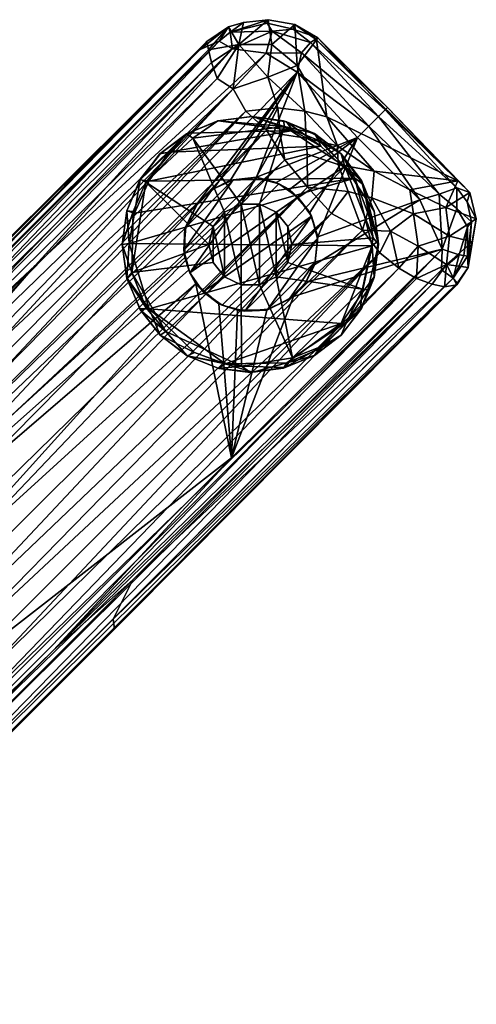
# Model space of a CAD drawing. Header units: millimetres. Extents: x -1471 to -873, y -3694 to -2978.
# Tile 255 of 256: x -918 to -882, y -3161 to -3084. Entities that reach past the tile are written whole.
import ezdxf

# ---------------------------------------------------------------- set-up
doc = ezdxf.new("R2010")
doc.units = ezdxf.units.MM
doc.layers.add('Fbx_Root', color=7, linetype='Continuous', true_color=0x000000)

msp = doc.modelspace()

# ---------------------------------------------------------------- meshes
at = {"layer": 'Fbx_Root'}
mesh = msp.add_polyface(dxfattribs=at)
corners = [(-901.566, -3086.239, 206.092), (-898.916, -3086.573, 205.708), (-917.012, -3103.238, 208.407), (-899.685, -3096.296, 206.533), (-901.714, -3096.537, 206.708), (-896.483, -3088.07, 205.637), (-903.054, -3097.212, 206.864), (-904.208, -3098.224, 207.032), (-891.745, -3093.187, 205.674), (-898.131, -3096.722, 206.446), (-901.509, -3089.382, 219.331), (-929.977, -3118.733, 226.69), (-900.503, -3091.127, 221.49), (-903.195, -3087.305, 214.702), (-934.878, -3120.112, 223.09), (-902.77, -3088.558, 217.212), (-903.567, -3085.67, 209.501), (-946.318, -3129.123, 219.746), (-903.424, -3086.315, 212.103), (-901.566, -3086.239, 206.092), (-933.038, -3117.422, 211.039), (-902.59, -3085.625, 207.008), (-940.921, -3123.735, 213.01), (-904.101, -3086.295, 208.289), (-896.159, -3086.539, 205.917), (-896.483, -3088.07, 205.637), (-898.916, -3086.573, 205.708), (-902.59, -3085.625, 207.008), (-904.101, -3086.295, 208.289), (-901.87, -3084.515, 208.738), (-901.735, -3084.921, 207.24), (-904.101, -3086.295, 208.289), (-903.567, -3085.67, 209.501), (-900.687, -3084.159, 208.983), (-896.661, -3084.318, 208.896), (-896.801, -3084.698, 207.328), (-898.832, -3084.234, 207.608), (-898.754, -3083.95, 209.063), (-895.44, -3085.728, 206.774), (-898.441, -3084.845, 206.562), (-898.916, -3086.573, 205.708), (-901.566, -3086.239, 206.092), (-898.463, -3085.902, 214.064), (-896.494, -3087.551, 216), (-896.661, -3084.318, 208.896), (-900.687, -3084.159, 208.983), (-901.064, -3085.895, 213.954), (-898.754, -3083.95, 209.063), (-898.754, -3083.95, 209.063), (-903.567, -3085.67, 209.501), (-903.424, -3086.315, 212.103), (-901.87, -3084.515, 208.738), (-903.195, -3087.305, 214.702), (-901.87, -3084.515, 208.738), (-898.895, -3092.619, 223.043), (-897.832, -3092.916, 223.126), (-898.013, -3090.852, 221.392), (-900.503, -3091.127, 221.49), (-898.793, -3088.453, 218.592), (-901.509, -3089.382, 219.331), (-902.77, -3088.558, 217.212), (-897.441, -3094.927, 224.264), (-900.687, -3084.159, 208.983), (-901.87, -3084.515, 208.738), (-895.776, -3093.235, 222.994), (-895.877, -3091.135, 221.044), (-896.661, -3084.318, 208.896), (-898.754, -3083.95, 209.063), (-899.677, -3096.345, 221.437), (-905.364, -3102.032, 221.437), (-901.493, -3096.504, 221.437), (-904.435, -3098.563, 221.437), (-903.146, -3097.274, 221.437), (-905.205, -3100.216, 221.437), (-904.435, -3098.563, 221.437), (-904.208, -3098.224, 207.032), (-903.146, -3097.274, 221.437), (-904.208, -3098.224, 207.032), (-903.054, -3097.212, 206.864), (-903.146, -3097.274, 221.437), (-901.714, -3096.537, 206.708), (-899.685, -3096.296, 206.533), (-901.493, -3096.504, 221.437), (-901.493, -3096.504, 221.437), (-899.685, -3096.296, 206.533), (-899.677, -3096.345, 221.437), (-898.131, -3096.722, 206.446), (-897.916, -3096.817, 221.437), (-899.685, -3096.296, 206.533), (-898.131, -3096.722, 206.446), (-897.097, -3097.263, 206.407), (-897.916, -3096.817, 221.437), (-897.097, -3097.263, 206.407), (-896.422, -3097.863, 221.437), (-897.916, -3096.817, 221.437), (-897.916, -3096.817, 221.437), (-899.677, -3096.345, 221.437), (-899.685, -3096.296, 206.533), (-901.493, -3096.504, 221.437), (-903.146, -3097.274, 221.437), (-901.714, -3096.537, 206.708), (-903.146, -3097.274, 221.437), (-903.054, -3097.212, 206.864), (-901.714, -3096.537, 206.708)]
mesh.append_faces([[corners[k] for k in face] for face in [(0, 1, 2, 2), (3, 4, 5, 5), (4, 6, 5, 5), (6, 7, 5, 5), (8, 9, 3, 3), (10, 11, 12, 12), (13, 14, 15, 15), (16, 17, 18, 18), (19, 20, 21, 21), (21, 22, 23, 23), (24, 25, 26, 26), (27, 28, 29, 29), (27, 29, 30, 30), (31, 32, 29, 29), (29, 33, 30, 30), (34, 35, 36, 37), (37, 36, 30, 30), (37, 30, 33, 33), (38, 24, 39, 39), (24, 40, 39, 39), (41, 30, 39, 39), (41, 39, 40, 40), (27, 30, 41, 41), (30, 36, 39, 39), (36, 35, 39, 39), (42, 43, 44, 44), (45, 46, 47, 47), (46, 42, 48, 48), (49, 50, 51, 51), (50, 52, 46, 46), (50, 46, 53, 53), (54, 55, 56, 56), (54, 56, 57, 57), (57, 56, 58, 59), (59, 46, 60, 60), (46, 52, 60, 60), (55, 54, 61, 61), (62, 63, 46, 46), (64, 65, 56, 55), (59, 58, 46, 46), (46, 58, 42, 42), (56, 65, 58, 58), (58, 65, 43, 43), (66, 67, 42, 42), (58, 43, 42, 42), (68, 69, 70, 70), (71, 72, 73, 73), (72, 70, 73, 73), (74, 75, 76, 76), (77, 78, 79, 79), (80, 81, 82, 82), (83, 84, 85, 85), (86, 87, 88, 88), (89, 90, 91, 91), (92, 93, 94, 94), (95, 96, 97, 97), (98, 99, 100, 100), (101, 102, 103, 103)]])
mesh = msp.add_polyface(dxfattribs=at)
corners = [(-891.745, -3093.187, 205.674), (-899.685, -3096.296, 206.533), (-896.483, -3088.07, 205.637), (-886.862, -3098.077, 205.667), (-894.866, -3100.968, 206.521), (-895.483, -3099.082, 206.424), (-897.097, -3097.263, 206.407), (-898.131, -3096.722, 206.446), (-894.867, -3085.384, 208.451), (-895.44, -3085.728, 206.774), (-896.801, -3084.698, 207.328), (-896.661, -3084.318, 208.896), (-894.968, -3085.529, 209.681), (-898.441, -3084.845, 206.562), (-889.58, -3091.022, 207.434), (-894.867, -3085.384, 208.451), (-889.397, -3090.838, 208.656), (-894.867, -3085.384, 208.451), (-895.44, -3085.728, 206.774), (-890.866, -3092.308, 205.801), (-896.159, -3086.539, 205.917), (-890.101, -3091.542, 206.424), (-896.159, -3086.539, 205.917), (-896.483, -3088.07, 205.637), (-891.745, -3093.187, 205.674), (-896.483, -3088.07, 205.637), (-896.159, -3086.539, 205.917), (-895.44, -3085.728, 206.774), (-895.44, -3085.728, 206.774), (-894.867, -3085.384, 208.451), (-894.968, -3085.529, 209.681), (-894.968, -3085.529, 209.681), (-883.902, -3096.589, 209.662), (-883.902, -3096.589, 209.662), (-882.962, -3097.489, 208.114), (-889.397, -3090.838, 208.656), (-889.397, -3090.838, 208.656), (-889.58, -3091.022, 207.434), (-885.366, -3097.641, 205.813), (-890.101, -3091.542, 206.424), (-883.977, -3097.142, 206.869), (-890.101, -3091.542, 206.424), (-890.866, -3092.308, 205.801), (-891.745, -3093.187, 205.674), (-890.866, -3092.308, 205.801), (-886.862, -3098.077, 205.667), (-886.862, -3098.077, 205.667), (-890.866, -3092.308, 205.801), (-890.101, -3091.542, 206.424), (-889.58, -3091.022, 207.434), (-889.58, -3091.022, 207.434), (-883.977, -3097.142, 206.869), (-883.984, -3098.747, 206.17), (-885.366, -3097.641, 205.813), (-883.977, -3097.142, 206.869), (-883.159, -3098.244, 207.563), (-882.816, -3099.8, 207.46), (-882.962, -3097.489, 208.114), (-882.446, -3099.559, 208.695), (-883.902, -3096.589, 209.662), (-884.822, -3098.679, 214.075), (-882.962, -3097.489, 208.114), (-894.968, -3085.529, 209.681), (-896.494, -3087.551, 216), (-894.157, -3091.57, 219.852), (-893.794, -3099.156, 224.347), (-891.353, -3100.448, 223.105), (-892.487, -3097.421, 223.586), (-895.664, -3097.08, 224.694), (-895.711, -3094.499, 223.821), (-897.441, -3094.927, 224.264), (-889.168, -3100.525, 221.198), (-890.624, -3097.932, 222.29), (-893.267, -3095.308, 223.082), (-895.776, -3093.235, 222.994), (-897.832, -3092.916, 223.126), (-887.378, -3099.169, 218.835), (-887.643, -3097.28, 217.874), (-890.451, -3095.831, 220.85), (-893.333, -3093.844, 221.987), (-895.877, -3091.135, 221.044), (-882.962, -3097.489, 208.114), (-882.446, -3099.559, 208.695), (-883.902, -3096.589, 209.662), (-894.968, -3085.529, 209.681), (-896.661, -3084.318, 208.896), (-894.968, -3085.529, 209.681), (-894.157, -3091.57, 219.852), (-883.902, -3096.589, 209.662), (-893.333, -3093.844, 221.987), (-890.451, -3095.831, 220.85), (-894.157, -3091.57, 219.852), (-894.157, -3091.57, 219.852), (-890.451, -3095.831, 220.85), (-883.902, -3096.589, 209.662), (-897.097, -3097.263, 206.407), (-895.483, -3099.082, 206.424), (-896.422, -3097.863, 221.437), (-895.483, -3099.082, 206.424), (-895.376, -3099.356, 221.437)]
mesh.append_faces([[corners[k] for k in face] for face in [(0, 1, 2, 2), (3, 4, 0, 0), (5, 6, 0, 0), (6, 7, 0, 0), (4, 5, 0, 0), (8, 9, 10, 10), (8, 10, 11, 11), (8, 11, 12, 12), (13, 10, 9, 9), (14, 15, 16, 16), (17, 14, 18, 18), (19, 20, 21, 21), (22, 19, 23, 23), (24, 25, 19, 19), (26, 27, 21, 21), (21, 28, 14, 14), (29, 30, 16, 16), (31, 32, 16, 16), (33, 34, 35, 35), (36, 34, 37, 37), (38, 39, 40, 40), (41, 38, 42, 42), (43, 44, 45, 45), (46, 47, 38, 38), (48, 49, 40, 40), (40, 50, 34, 34), (51, 52, 53, 53), (54, 55, 56, 52), (54, 57, 55, 55), (57, 58, 55, 55), (58, 56, 55, 55), (59, 60, 61, 61), (62, 63, 64, 64), (65, 66, 67, 67), (65, 67, 68, 68), (68, 69, 70, 70), (66, 71, 72, 72), (66, 72, 67, 67), (67, 73, 69, 68), (69, 74, 75, 70), (71, 76, 72, 72), (76, 77, 78, 72), (72, 78, 73, 67), (73, 78, 79, 79), (73, 79, 74, 69), (74, 79, 80, 80), (60, 77, 76, 76), (81, 60, 82, 82), (77, 60, 83, 83), (77, 83, 78, 78), (64, 80, 79, 79), (84, 85, 63, 63), (80, 64, 63, 63), (86, 87, 88, 88), (89, 90, 91, 91), (92, 93, 94, 94), (95, 96, 97, 97), (97, 98, 99, 99)]])
mesh = msp.add_polyface(dxfattribs=at)
corners = [(-975.465, -3161.56, 217.499), (-917.012, -3103.238, 208.407), (-959.119, -3151.676, 215.469), (-898.916, -3086.573, 205.708), (-901.643, -3118.303, 208.385), (-960.087, -3176.88, 217.492), (-952.687, -3158.035, 215.469), (-896.483, -3088.07, 205.637), (-904.208, -3098.224, 207.032), (-905.302, -3100.312, 207.281), (-905.285, -3102.591, 207.459), (-904.987, -3103.578, 207.514), (-904.422, -3104.674, 207.556), (-883.974, -3104.748, 209.472), (-1001.584, -3222.675, 227.478), (-909.94, -3130.892, 212.745), (-960.087, -3176.88, 217.492), (-901.643, -3118.303, 208.385), (-915.587, -3133.388, 210.748), (-922.976, -3125.733, 231.649), (-895.664, -3097.08, 224.694), (-949.267, -3149.534, 237.925), (-938.069, -3140.849, 235.425), (-936.15, -3141.247, 234.896), (-926.551, -3122.158, 230.741), (-898.895, -3092.619, 223.043), (-938.908, -3132.054, 232.373), (-942.854, -3138.333, 234.684), (-940.185, -3138.261, 235.086), (-929.977, -3118.733, 226.69), (-901.509, -3089.382, 219.331), (-934.019, -3120.902, 225.398), (-956.876, -3145.661, 232.866), (-947.925, -3138.877, 232.896), (-934.878, -3120.112, 223.09), (-903.195, -3087.305, 214.702), (-944.373, -3128.194, 222.165), (-946.318, -3129.123, 219.746), (-903.567, -3085.67, 209.501), (-953.991, -3136.087, 218.285), (-903.424, -3086.315, 212.103), (-1021.234, -3203.026, 227.478), (-1031.287, -3215.193, 239.677), (-1028.328, -3215.235, 246.134), (-960.191, -3147.031, 231.091), (-961.009, -3146.213, 228.524), (-1028.64, -3219.634, 251.95), (-1026.872, -3222.467, 255.394), (-1022.16, -3220.136, 255.434), (-954.616, -3152.606, 238.646), (-1010.751, -3213.508, 253.583), (-1009.559, -3214.699, 253.13), (-951.041, -3156.181, 238.591), (-945.498, -3161.724, 230.837), (-936.191, -3153.65, 227.056), (-923.952, -3140.132, 226.182), (-921.821, -3136.163, 227.559), (-946.442, -3160.78, 233.146), (-944.179, -3156.402, 234.296), (-925.399, -3135.269, 231.079), (-948.662, -3158.56, 236.674), (-949.85, -3157.373, 237.839), (-926.676, -3134.137, 232.165), (-890.019, -3102.225, 221.602), (-900.503, -3091.127, 221.49), (-936.372, -3156.436, 221.45), (-885.916, -3104.694, 214.702), (-942.288, -3160.765, 226.512), (-901.566, -3086.239, 206.092), (-933.989, -3119.067, 211.06), (-933.038, -3117.422, 211.039), (-975.465, -3161.56, 217.499), (-917.012, -3103.238, 208.407), (-1020.249, -3204.555, 224.587), (-940.921, -3123.735, 213.01), (-936.585, -3118.519, 213.857), (-938.384, -3120.361, 213.84), (-1021.281, -3203.188, 226.603), (-1021.288, -3203.119, 226.876), (-1020.97, -3203.734, 225.41), (-903.567, -3085.67, 209.501), (-1021.234, -3203.026, 227.478), (-902.59, -3085.625, 207.008), (-1019.908, -3204.893, 224.419), (-904.101, -3086.295, 208.289)]
mesh.append_faces([[corners[k] for k in face] for face in [(0, 1, 2, 2), (1, 3, 2, 2), (4, 5, 6, 6), (7, 8, 2, 2), (8, 9, 2, 2), (9, 10, 2, 2), (10, 11, 2, 2), (12, 6, 2, 2), (13, 14, 15, 15), (16, 17, 18, 18), (19, 20, 21, 21), (19, 21, 22, 22), (19, 22, 23, 23), (24, 25, 26, 26), (24, 26, 27, 27), (24, 27, 28, 28), (29, 30, 31, 31), (29, 31, 32, 32), (29, 32, 33, 33), (34, 35, 36, 36), (37, 38, 39, 39), (37, 36, 40, 40), (41, 39, 38, 38), (42, 36, 37, 37), (43, 44, 45, 45), (46, 33, 32, 32), (47, 27, 26, 26), (48, 49, 27, 27), (50, 22, 21, 21), (51, 52, 22, 22), (53, 54, 55, 55), (53, 55, 56, 56), (53, 56, 57, 57), (58, 59, 60, 60), (61, 60, 62, 62), (61, 62, 23, 23), (61, 23, 52, 52), (23, 22, 52, 52), (21, 28, 49, 49), (28, 27, 49, 49), (44, 32, 31, 31), (34, 45, 44, 31), (35, 40, 36, 36), (34, 36, 45, 45), (56, 63, 58, 58), (56, 58, 57, 57), (64, 33, 26, 26), (65, 66, 67, 67), (60, 59, 62, 62), (68, 69, 70, 70), (71, 69, 72, 72), (73, 74, 70, 70), (75, 76, 77, 78), (76, 74, 79, 77), (80, 75, 81, 81), (74, 82, 70, 70), (69, 83, 70, 70), (84, 76, 75, 75)]])
mesh = msp.add_polyface(dxfattribs=at)
corners = [(-895.772, -3104.494, 206.864), (-895.096, -3103.154, 206.708), (-886.862, -3098.077, 205.667), (-885.12, -3101.941, 205.835), (-896.483, -3088.07, 205.637), (-959.119, -3151.676, 215.469), (-898.916, -3086.573, 205.708), (-894.866, -3100.968, 206.521), (-898.895, -3092.619, 223.043), (-926.551, -3122.158, 230.741), (-897.441, -3094.927, 224.264), (-903.567, -3085.67, 209.501), (-904.101, -3086.295, 208.289), (-936.585, -3118.519, 213.857), (-886.862, -3098.077, 205.667), (-885.366, -3097.641, 205.813), (-885.12, -3101.941, 205.835), (-882.446, -3099.559, 208.695), (-882.763, -3101.378, 209.809), (-883.076, -3103.387, 208.517), (-884.251, -3104.218, 207.12), (-883.421, -3102.45, 207.154), (-883.135, -3102.482, 207.654), (-883.915, -3104.594, 208.155), (-885.12, -3101.941, 205.835), (-883.984, -3098.747, 206.17), (-883.136, -3100.206, 206.933), (-883.794, -3102.384, 206.715), (-885.176, -3103.556, 206.238), (-882.816, -3099.8, 207.46), (-883.076, -3103.387, 208.517), (-884.772, -3103.155, 214.09), (-883.974, -3104.748, 209.472), (-883.076, -3103.387, 208.517), (-882.763, -3101.378, 209.809), (-882.763, -3101.378, 209.809), (-884.554, -3100.925, 214.455), (-882.446, -3099.559, 208.695), (-882.763, -3101.378, 209.809), (-882.446, -3099.559, 208.695), (-884.822, -3098.679, 214.075), (-888.531, -3103.424, 219.575), (-887.14, -3104.25, 217.199), (-887.005, -3101.709, 218.454), (-889.168, -3100.525, 221.198), (-890.019, -3102.225, 221.602), (-891.353, -3100.448, 223.105), (-885.916, -3104.694, 214.702), (-887.378, -3099.169, 218.835), (-894.904, -3101.117, 221.437), (-894.866, -3100.968, 206.521), (-895.064, -3102.934, 221.437), (-894.866, -3100.968, 206.521), (-895.096, -3103.154, 206.708), (-895.772, -3104.494, 206.864), (-895.834, -3104.586, 221.437), (-895.096, -3103.154, 206.708), (-895.096, -3103.154, 206.708), (-895.376, -3099.356, 221.437), (-894.866, -3100.968, 206.521), (-894.866, -3100.968, 206.521), (-895.483, -3099.082, 206.424), (-904.893, -3103.794, 221.437), (-896.422, -3097.863, 221.437), (-903.847, -3105.287, 221.437), (-905.364, -3102.032, 221.437), (-899.677, -3096.345, 221.437), (-905.205, -3100.216, 221.437), (-901.493, -3096.504, 221.437), (-897.916, -3096.817, 221.437), (-896.422, -3097.863, 221.437), (-896.422, -3097.863, 221.437), (-895.376, -3099.356, 221.437), (-903.847, -3105.287, 221.437), (-894.904, -3101.117, 221.437), (-900.592, -3106.805, 221.437), (-895.376, -3099.356, 221.437), (-895.064, -3102.934, 221.437), (-898.776, -3106.646, 221.437), (-894.904, -3101.117, 221.437), (-900.592, -3106.805, 221.437), (-902.354, -3106.333, 221.437), (-895.376, -3099.356, 221.437), (-902.354, -3106.333, 221.437), (-903.847, -3105.287, 221.437), (-895.376, -3099.356, 221.437), (-904.422, -3104.674, 207.556), (-904.987, -3103.578, 207.514), (-904.893, -3103.794, 221.437), (-905.302, -3100.312, 207.281), (-905.364, -3102.032, 221.437), (-905.285, -3102.591, 207.459), (-905.364, -3102.032, 221.437), (-905.302, -3100.312, 207.281), (-905.205, -3100.216, 221.437), (-904.208, -3098.224, 207.032), (-904.435, -3098.563, 221.437), (-905.302, -3100.312, 207.281), (-904.435, -3098.563, 221.437), (-905.205, -3100.216, 221.437), (-905.302, -3100.312, 207.281), (-905.364, -3102.032, 221.437), (-904.893, -3103.794, 221.437), (-905.285, -3102.591, 207.459), (-905.285, -3102.591, 207.459), (-904.893, -3103.794, 221.437), (-904.987, -3103.578, 207.514)]
mesh.append_faces([[corners[k] for k in face] for face in [(0, 1, 2, 3), (4, 5, 6, 6), (1, 7, 2, 2), (8, 9, 10, 10), (11, 12, 13, 13), (14, 15, 16, 16), (17, 18, 19, 19), (20, 21, 22, 22), (22, 19, 23, 20), (24, 15, 25, 25), (25, 26, 27, 24), (24, 27, 28, 28), (20, 28, 27, 27), (20, 27, 21, 21), (25, 29, 26, 26), (26, 21, 27, 27), (22, 21, 26, 26), (22, 26, 29, 29), (22, 29, 19, 19), (19, 29, 17, 17), (30, 31, 32, 32), (33, 34, 31, 31), (31, 35, 36, 36), (37, 36, 38, 38), (36, 39, 40, 40), (41, 42, 43, 43), (41, 43, 44, 44), (45, 41, 44, 44), (45, 44, 46, 46), (42, 47, 31, 31), (42, 31, 43, 43), (31, 36, 43, 43), (36, 48, 43, 43), (44, 43, 48, 48), (36, 40, 48, 48), (49, 50, 51, 51), (52, 53, 51, 51), (54, 55, 56, 56), (55, 51, 57, 57), (49, 58, 59, 59), (60, 58, 61, 61), (62, 63, 64, 64), (65, 66, 62, 62), (67, 68, 65, 65), (66, 69, 62, 62), (69, 70, 62, 62), (71, 72, 73, 73), (74, 75, 76, 76), (77, 78, 79, 79), (80, 81, 82, 82), (83, 84, 85, 85), (86, 87, 88, 88), (89, 90, 91, 91), (92, 93, 94, 94), (95, 96, 97, 97), (98, 99, 100, 100), (101, 102, 103, 103), (104, 105, 106, 106)]])
mesh = msp.add_polyface(dxfattribs=at)
corners = [(-885.12, -3101.941, 205.835), (-896.782, -3105.647, 207.032), (-895.772, -3104.494, 206.864), (-952.687, -3158.035, 215.469), (-904.422, -3104.674, 207.556), (-901.643, -3118.303, 208.385), (-902.633, -3106.223, 207.537), (-901.151, -3106.726, 207.459), (-898.869, -3106.741, 207.281), (-959.119, -3151.676, 215.469), (-904.987, -3103.578, 207.514), (-901.643, -3118.303, 208.385), (-885.12, -3101.941, 205.835), (-915.587, -3133.388, 210.748), (-885.12, -3101.941, 205.835), (-885.176, -3103.556, 206.238), (-909.373, -3127.87, 210.01), (-883.915, -3104.594, 208.155), (-910.908, -3130.965, 211.24), (-884.251, -3104.218, 207.12), (-883.974, -3104.748, 209.472), (-909.94, -3130.892, 212.745), (-910.813, -3131.714, 212.568), (-926.658, -3147.457, 216.821), (-883.974, -3104.748, 209.472), (-936.372, -3156.436, 221.45), (-883.974, -3104.748, 209.472), (-884.936, -3104.903, 212.177), (-887.14, -3104.25, 217.199), (-936.191, -3153.65, 227.056), (-885.916, -3104.694, 214.702), (-923.952, -3140.132, 226.182), (-942.288, -3160.765, 226.512), (-890.019, -3102.225, 221.602), (-921.821, -3136.163, 227.559), (-888.531, -3103.424, 219.575), (-891.353, -3100.448, 223.105), (-925.399, -3135.269, 231.079), (-926.676, -3134.137, 232.165), (-944.179, -3156.402, 234.296), (-895.664, -3097.08, 224.694), (-922.976, -3125.733, 231.649), (-893.794, -3099.156, 224.347), (-936.15, -3141.247, 234.896), (-926.551, -3122.158, 230.741), (-940.185, -3138.261, 235.086), (-897.441, -3094.927, 224.264), (-929.977, -3118.733, 226.69), (-947.925, -3138.877, 232.896), (-900.503, -3091.127, 221.49), (-934.878, -3120.112, 223.09), (-934.019, -3120.902, 225.398), (-902.77, -3088.558, 217.212), (-901.509, -3089.382, 219.331), (-898.895, -3092.619, 223.043), (-938.908, -3132.054, 232.373), (-949.267, -3149.534, 237.925), (-901.566, -3086.239, 206.092), (-917.012, -3103.238, 208.407), (-933.989, -3119.067, 211.06), (-940.921, -3123.735, 213.01), (-938.384, -3120.361, 213.84), (-904.101, -3086.295, 208.289), (-883.974, -3104.748, 209.472), (-883.915, -3104.594, 208.155), (-883.076, -3103.387, 208.517), (-884.772, -3103.155, 214.09), (-884.936, -3104.903, 212.177), (-883.974, -3104.748, 209.472), (-885.916, -3104.694, 214.702), (-895.772, -3104.494, 206.864), (-896.782, -3105.647, 207.032), (-895.834, -3104.586, 221.437), (-896.782, -3105.647, 207.032), (-897.123, -3105.875, 221.437), (-898.776, -3106.646, 221.437), (-898.869, -3106.741, 207.281), (-900.592, -3106.805, 221.437), (-902.633, -3106.223, 207.537), (-902.354, -3106.333, 221.437), (-901.151, -3106.726, 207.459), (-904.422, -3104.674, 207.556), (-903.847, -3105.287, 221.437), (-902.633, -3106.223, 207.537), (-902.633, -3106.223, 207.537), (-901.151, -3106.726, 207.459), (-901.151, -3106.726, 207.459), (-898.869, -3106.741, 207.281), (-898.869, -3106.741, 207.281), (-896.782, -3105.647, 207.032), (-898.869, -3106.741, 207.281), (-900.592, -3106.805, 221.437), (-894.904, -3101.117, 221.437), (-898.776, -3106.646, 221.437), (-895.834, -3104.586, 221.437), (-897.123, -3105.875, 221.437), (-895.064, -3102.934, 221.437), (-897.123, -3105.875, 221.437), (-898.776, -3106.646, 221.437), (-895.064, -3102.934, 221.437), (-903.847, -3105.287, 221.437), (-904.422, -3104.674, 207.556), (-904.893, -3103.794, 221.437)]
mesh.append_faces([[corners[k] for k in face] for face in [(0, 1, 2, 2), (3, 4, 5, 5), (4, 6, 5, 5), (6, 7, 5, 5), (7, 8, 5, 5), (1, 5, 8, 8), (4, 9, 10, 10), (5, 1, 0, 0), (11, 12, 13, 13), (14, 15, 13, 13), (13, 15, 16, 16), (17, 18, 19, 19), (20, 21, 17, 17), (19, 18, 16, 16), (19, 16, 15, 15), (18, 17, 22, 22), (21, 22, 17, 17), (23, 24, 25, 25), (26, 27, 25, 25), (28, 29, 30, 30), (29, 28, 31, 31), (29, 32, 30, 30), (33, 34, 35, 35), (36, 37, 33, 33), (37, 36, 38, 38), (37, 39, 33, 33), (40, 41, 42, 42), (41, 43, 42, 42), (44, 45, 46, 46), (47, 48, 49, 49), (50, 51, 52, 52), (53, 52, 51, 51), (54, 49, 55, 55), (46, 45, 56, 40), (36, 42, 38, 38), (34, 31, 35, 35), (28, 35, 31, 31), (27, 30, 25, 25), (38, 42, 43, 43), (57, 58, 59, 59), (60, 61, 62, 62), (63, 64, 65, 65), (66, 67, 68, 68), (66, 69, 67, 67), (70, 71, 72, 72), (72, 73, 74, 74), (75, 76, 77, 77), (78, 79, 80, 80), (81, 82, 83, 83), (82, 79, 84, 84), (79, 77, 85, 85), (86, 77, 87, 87), (75, 74, 88, 88), (74, 89, 90, 90), (91, 92, 93, 93), (94, 95, 96, 96), (97, 98, 99, 99), (100, 101, 102, 102)]])
mesh = msp.add_polyface(dxfattribs=at)
corners = [(-890.54, -3101.047, 205.629), (-896.904, -3101.575, 205.65), (-897.226, -3102.985, 205.65), (-891.375, -3105.09, 205.637), (-892.75, -3095.474, 205.632), (-897.226, -3100.165, 205.65), (-898.127, -3099.034, 205.65), (-899.431, -3098.406, 205.65), (-897.477, -3092.325, 205.638), (-900.877, -3098.406, 205.65), (-904.667, -3093.244, 205.64), (-908.357, -3096.699, 205.623), (-902.18, -3099.034, 205.65), (-903.082, -3100.165, 205.65), (-909.45, -3103.765, 205.632), (-903.404, -3101.575, 205.65), (-903.082, -3102.985, 205.65), (-906.778, -3108.392, 205.634), (-900.862, -3111.132, 205.638), (-902.18, -3104.116, 205.65), (-900.877, -3104.744, 205.65), (-899.431, -3104.744, 205.65), (-896.846, -3110.461, 205.639), (-898.127, -3104.116, 205.65), (-890.949, -3105.142, 205.245), (-890.115, -3101.581, 205.144), (-890.54, -3101.047, 205.629), (-891.375, -3105.09, 205.637), (-890.949, -3105.142, 205.245), (-891.375, -3105.09, 205.637), (-892.616, -3107.665, 205.495), (-894.488, -3109.537, 205.382), (-896.846, -3110.461, 205.639), (-897.452, -3111.233, 205.095), (-892.616, -3107.665, 205.495), (-896.846, -3110.461, 205.639), (-906.778, -3108.392, 205.634), (-905.107, -3110.307, 205.09), (-900.862, -3111.132, 205.638), (-909.45, -3103.765, 205.632), (-908.312, -3106.536, 205.516), (-906.778, -3108.392, 205.634), (-908.752, -3106.744, 205.056), (-909.827, -3104.241, 205.032), (-906.778, -3108.392, 205.634), (-900.862, -3111.132, 205.638), (-897.452, -3111.233, 205.095), (-896.846, -3110.461, 205.639), (-896.846, -3110.461, 205.639), (-891.375, -3105.09, 205.637), (-910.193, -3101.567, 205.027), (-909.45, -3103.765, 205.632), (-909.841, -3098.936, 205.004), (-910.193, -3101.567, 205.027), (-909.347, -3098.999, 205.516), (-908.357, -3096.699, 205.623), (-908.794, -3096.453, 205.013), (-910.193, -3101.567, 205.027), (-909.45, -3103.765, 205.632), (-905.173, -3092.903, 205.342), (-897.477, -3092.325, 205.638), (-900.032, -3091.534, 205.036), (-902.7, -3091.871, 205.158), (-892.75, -3095.474, 205.632), (-894.789, -3093.433, 205.43), (-897.477, -3092.325, 205.638), (-890.54, -3101.047, 205.629), (-891.104, -3097.968, 205.408), (-892.75, -3095.474, 205.632), (-908.357, -3096.699, 205.623), (-909.45, -3103.765, 205.632), (-904.667, -3093.244, 205.64), (-908.357, -3096.699, 205.623), (-897.477, -3092.325, 205.638), (-902.7, -3091.871, 205.158), (-904.667, -3093.244, 205.64), (-890.115, -3101.581, 205.144), (-890.54, -3101.047, 205.629), (-891.452, -3096.551, 204.651), (-891.104, -3097.968, 205.408), (-890.448, -3098.975, 204.651), (-892.75, -3095.474, 205.632), (-895.13, -3092.874, 204.65), (-894.789, -3093.433, 205.43), (-893.049, -3094.47, 204.65), (-897.477, -3092.325, 205.638), (-900.032, -3091.534, 205.036), (-897.553, -3091.87, 204.65), (-905.173, -3092.903, 205.342), (-904.667, -3093.244, 205.64), (-902.7, -3091.871, 205.158), (-908.794, -3096.453, 205.013), (-905.173, -3092.903, 205.342), (-907.205, -3094.443, 205.118), (-890.115, -3101.581, 205.144), (-910.193, -3101.567, 205.027), (-909.841, -3098.936, 205.004), (-910.198, -3101.571, 198.457), (-909.841, -3098.936, 205.004), (-909.826, -3098.932, 198.249), (-907.205, -3094.443, 205.118), (-908.805, -3096.506, 198.249), (-908.794, -3096.453, 205.013), (-907.205, -3094.443, 205.118), (-907.258, -3094.47, 198.65), (-902.7, -3091.871, 205.158), (-905.019, -3092.84, 197.83), (-905.173, -3092.903, 205.342), (-902.7, -3091.871, 205.158), (-902.671, -3091.884, 197.97), (-897.553, -3091.87, 204.65), (-900.013, -3091.55, 198.194), (-900.032, -3091.534, 205.036), (-897.553, -3091.87, 204.65), (-897.336, -3091.96, 198.178), (-893.049, -3094.47, 204.65), (-894.99, -3092.993, 198.079), (-895.13, -3092.874, 204.65), (-893.049, -3094.47, 204.65), (-893.049, -3094.47, 198.65), (-890.448, -3098.975, 204.651), (-891.305, -3096.869, 198.22), (-891.452, -3096.551, 204.651), (-890.115, -3101.581, 205.144), (-890.125, -3101.288, 198.158), (-890.448, -3098.975, 204.651), (-890.448, -3098.975, 198.651), (-890.448, -3098.975, 204.651), (-890.448, -3098.975, 204.651), (-891.452, -3096.551, 204.651), (-891.452, -3096.551, 204.651), (-893.049, -3094.47, 204.65), (-895.13, -3092.874, 204.65), (-895.13, -3092.874, 204.65), (-897.553, -3091.87, 204.65), (-900.032, -3091.534, 205.036), (-900.032, -3091.534, 205.036), (-902.7, -3091.871, 205.158), (-905.173, -3092.903, 205.342), (-905.173, -3092.903, 205.342), (-907.205, -3094.443, 205.118), (-908.794, -3096.453, 205.013), (-908.794, -3096.453, 205.013), (-909.841, -3098.936, 205.004), (-890.125, -3101.288, 198.158), (-890.115, -3101.581, 205.144), (-890.447, -3104.112, 198.204), (-890.115, -3101.581, 205.144), (-890.448, -3104.176, 204.651), (-891.452, -3106.599, 204.651), (-893.049, -3108.68, 204.65), (-893.049, -3108.68, 198.65), (-895.13, -3110.276, 198.65), (-897.452, -3111.233, 205.095), (-897.553, -3111.28, 198.65), (-895.13, -3110.276, 204.65), (-899.968, -3111.596, 198.225), (-902.632, -3111.3, 205.069), (-902.632, -3111.292, 198.235), (-900.154, -3111.622, 204.65), (-905.082, -3110.303, 198.137), (-907.236, -3108.677, 205.066), (-907.213, -3108.699, 198.186), (-905.107, -3110.307, 205.09), (-908.826, -3106.622, 198.251), (-908.752, -3106.744, 205.056), (-910.193, -3101.567, 205.027), (-909.828, -3104.189, 198.119), (-909.827, -3104.241, 205.032), (-910.193, -3101.567, 205.027), (-910.198, -3101.571, 198.457), (-891.55, -3106.74, 198.183), (-905.107, -3110.307, 205.09), (-906.778, -3108.392, 205.634), (-907.236, -3108.677, 205.066), (-897.452, -3111.233, 205.095), (-900.862, -3111.132, 205.638), (-900.154, -3111.622, 204.65), (-902.632, -3111.3, 205.069), (-900.154, -3111.622, 204.65), (-893.049, -3108.68, 204.65), (-894.488, -3109.537, 205.382), (-895.13, -3110.276, 204.65), (-893.049, -3108.68, 204.65), (-892.616, -3107.665, 205.495), (-897.452, -3111.233, 205.095), (-895.13, -3110.276, 204.65), (-890.448, -3104.176, 204.651), (-890.949, -3105.142, 205.245), (-891.452, -3106.599, 204.651), (-890.448, -3104.176, 204.651), (-890.115, -3101.581, 205.144), (-891.452, -3106.599, 204.651), (-900.862, -3111.132, 205.638), (-905.107, -3110.307, 205.09), (-906.778, -3108.392, 205.634), (-908.752, -3106.744, 205.056), (-891.452, -3106.599, 204.651), (-893.049, -3108.68, 204.65), (-890.602, -3101.672, 197.655), (-890.125, -3101.288, 198.158), (-890.447, -3104.112, 198.204), (-895.13, -3110.276, 198.65), (-894.798, -3109.793, 197.929), (-893.049, -3108.68, 198.65), (-895.13, -3110.276, 198.65), (-897.285, -3110.866, 197.796), (-891.55, -3106.74, 198.183), (-893.049, -3108.68, 198.65), (-899.968, -3111.596, 198.225), (-902.632, -3111.292, 198.235), (-902.131, -3110.933, 197.678), (-897.553, -3111.28, 198.65), (-908.826, -3106.622, 198.251), (-909.828, -3104.189, 198.119), (-908.095, -3106.621, 197.651), (-907.213, -3108.699, 198.186), (-910.198, -3101.571, 198.457), (-909.643, -3101.494, 197.653), (-905.082, -3110.303, 198.137), (-897.553, -3111.28, 198.65), (-895.13, -3110.276, 198.65), (-909.246, -3099.114, 197.655), (-909.643, -3101.494, 197.653), (-909.826, -3098.932, 198.249), (-908.805, -3096.506, 198.249), (-908.118, -3096.603, 197.654), (-910.198, -3101.571, 198.457), (-909.643, -3101.494, 197.653), (-907.258, -3094.47, 198.65), (-906.556, -3094.342, 197.69), (-894.99, -3092.993, 198.079), (-893.049, -3094.47, 198.65), (-891.954, -3096.382, 197.66), (-890.448, -3098.975, 198.651), (-890.125, -3101.288, 198.158), (-891.305, -3096.869, 198.22), (-905.019, -3092.84, 197.83), (-907.258, -3094.47, 198.65), (-891.305, -3096.869, 198.22), (-893.049, -3094.47, 198.65), (-890.602, -3101.672, 197.655), (-891.954, -3096.382, 197.66), (-894.64, -3093.864, 197.671), (-896.839, -3092.65, 197.677), (-897.336, -3091.96, 198.178), (-894.64, -3093.864, 197.671), (-897.336, -3091.96, 198.178), (-894.99, -3092.993, 198.079), (-894.99, -3092.993, 198.079), (-891.954, -3096.382, 197.66), (-896.839, -3092.65, 197.677), (-902.671, -3091.884, 197.97), (-900.013, -3091.55, 198.194), (-900.013, -3091.55, 198.194), (-897.336, -3091.96, 198.178), (-896.839, -3092.65, 197.677), (-908.095, -3106.621, 197.651), (-893.041, -3107.766, 197.651), (-902.131, -3110.933, 197.678), (-897.285, -3110.866, 197.796), (-890.602, -3101.672, 197.655), (-909.643, -3101.494, 197.653), (-890.602, -3101.672, 197.655), (-890.602, -3101.672, 197.655), (-909.643, -3101.494, 197.653), (-891.954, -3096.382, 197.66), (-908.118, -3096.603, 197.654), (-891.954, -3096.382, 197.66), (-909.246, -3099.114, 197.655), (-891.954, -3096.382, 197.66), (-908.118, -3096.603, 197.654), (-894.64, -3093.864, 197.671), (-905.019, -3092.84, 197.83), (-896.839, -3092.65, 197.677), (-906.556, -3094.342, 197.69), (-902.671, -3091.884, 197.97), (-896.839, -3092.65, 197.677), (-905.019, -3092.84, 197.83), (-896.839, -3092.65, 197.677), (-894.64, -3093.864, 197.671), (-906.556, -3094.342, 197.69), (-906.556, -3094.342, 197.69), (-894.64, -3093.864, 197.671), (-908.118, -3096.603, 197.654), (-909.246, -3099.114, 197.655), (-891.954, -3096.382, 197.66), (-909.643, -3101.494, 197.653), (-902.131, -3110.933, 197.678), (-904.546, -3110.052, 197.784), (-908.095, -3106.621, 197.651), (-902.131, -3110.933, 197.678), (-905.082, -3110.303, 198.137), (-905.082, -3110.303, 198.137), (-907.213, -3108.699, 198.186), (-907.213, -3108.699, 198.186), (-908.095, -3106.621, 197.651), (-897.285, -3110.866, 197.796), (-899.968, -3111.596, 198.225), (-902.131, -3110.933, 197.678), (-894.798, -3109.793, 197.929), (-897.285, -3110.866, 197.796), (-893.041, -3107.766, 197.651), (-890.602, -3101.672, 197.655), (-891.397, -3105.379, 197.785), (-893.041, -3107.766, 197.651), (-891.55, -3106.74, 198.183), (-891.397, -3105.379, 197.785), (-890.447, -3104.112, 198.204), (-891.55, -3106.74, 198.183), (-893.041, -3107.766, 197.651), (-909.643, -3101.494, 197.653), (-908.095, -3106.621, 197.651), (-909.828, -3104.189, 198.119), (-891.55, -3106.74, 198.183), (-894.798, -3109.793, 197.929), (-893.041, -3107.766, 197.651), (-890.447, -3104.112, 198.204), (-890.602, -3101.672, 197.655), (-896.904, -3101.575, 215.65), (-897.226, -3102.985, 215.65), (-896.904, -3101.575, 205.65), (-896.904, -3101.575, 205.65), (-897.226, -3102.985, 205.65), (-899.431, -3104.744, 215.65), (-898.127, -3104.116, 205.65), (-898.128, -3104.116, 215.65), (-898.127, -3104.116, 205.65), (-899.431, -3104.744, 205.65), (-902.181, -3104.116, 215.65), (-900.877, -3104.744, 205.65), (-900.877, -3104.744, 215.65), (-900.877, -3104.744, 205.65), (-902.18, -3104.116, 205.65), (-903.404, -3101.575, 215.65), (-903.404, -3101.575, 205.65), (-903.082, -3102.985, 215.65), (-903.404, -3101.575, 205.65), (-903.082, -3102.985, 205.65), (-903.082, -3102.985, 205.65), (-902.18, -3104.116, 205.65), (-903.082, -3102.985, 215.65), (-902.18, -3104.116, 205.65), (-902.181, -3104.116, 215.65), (-900.877, -3104.744, 205.65), (-899.431, -3104.744, 205.65), (-900.877, -3104.744, 215.65), (-899.431, -3104.744, 205.65), (-899.431, -3104.744, 215.65), (-898.127, -3104.116, 205.65), (-897.226, -3102.985, 205.65), (-898.128, -3104.116, 215.65), (-897.226, -3102.985, 205.65), (-897.226, -3102.985, 215.65), (-903.404, -3101.575, 215.65), (-903.082, -3102.985, 215.65), (-903.082, -3100.165, 215.65), (-903.082, -3102.985, 215.65), (-902.181, -3104.116, 215.65), (-902.181, -3104.116, 215.65), (-902.181, -3099.034, 215.65), (-899.431, -3104.744, 215.65), (-900.877, -3098.406, 215.65), (-900.877, -3104.744, 215.65), (-899.431, -3104.744, 215.65), (-899.431, -3098.406, 215.65), (-897.226, -3102.985, 215.65), (-898.128, -3099.034, 215.65), (-898.128, -3104.116, 215.65), (-896.904, -3101.575, 215.65), (-897.226, -3100.165, 215.65), (-897.226, -3102.985, 215.65), (-897.226, -3102.985, 215.65), (-898.128, -3104.116, 215.65), (-898.128, -3104.116, 215.65), (-899.431, -3104.744, 215.65), (-900.877, -3104.744, 215.65), (-900.877, -3104.744, 215.65), (-902.181, -3104.116, 215.65), (-903.404, -3101.575, 205.65), (-903.404, -3101.575, 215.65), (-903.082, -3100.165, 205.65), (-903.404, -3101.575, 215.65), (-903.082, -3100.165, 215.65), (-903.082, -3100.165, 205.65), (-903.082, -3100.165, 215.65), (-902.181, -3099.034, 215.65), (-903.082, -3100.165, 205.65), (-903.082, -3100.165, 205.65), (-902.181, -3099.034, 215.65), (-902.18, -3099.034, 205.65), (-899.431, -3098.406, 215.65), (-900.877, -3098.406, 205.65), (-900.877, -3098.406, 215.65), (-900.877, -3098.406, 205.65), (-899.431, -3098.406, 215.65), (-899.431, -3098.406, 205.65), (-897.226, -3100.165, 215.65), (-898.127, -3099.034, 205.65), (-898.128, -3099.034, 215.65), (-898.127, -3099.034, 205.65), (-897.226, -3100.165, 215.65), (-897.226, -3100.165, 205.65), (-896.904, -3101.575, 205.65), (-897.226, -3100.165, 205.65), (-896.904, -3101.575, 215.65), (-896.904, -3101.575, 215.65), (-897.226, -3100.165, 205.65), (-897.226, -3100.165, 215.65), (-898.127, -3099.034, 205.65), (-899.431, -3098.406, 205.65), (-898.128, -3099.034, 215.65), (-898.128, -3099.034, 215.65), (-899.431, -3098.406, 205.65), (-899.431, -3098.406, 215.65), (-900.877, -3098.406, 205.65), (-902.18, -3099.034, 205.65), (-900.877, -3098.406, 215.65), (-900.877, -3098.406, 215.65), (-902.18, -3099.034, 205.65), (-902.181, -3099.034, 215.65)]
mesh.append_faces([[corners[k] for k in face] for face in [(2, 3, 0, 1), (5, 1, 0, 4), (5, 4, 6, 6), (7, 8, 9, 9), (11, 13, 12, 10), (14, 15, 11, 11), (15, 14, 16, 16), (18, 20, 19, 17), (21, 22, 23, 23), (15, 13, 11, 11), (12, 9, 10, 10), (10, 9, 8, 8), (6, 4, 8, 7), (2, 23, 3, 3), (20, 18, 22, 21), (16, 14, 17, 19), (23, 22, 3, 3), (26, 27, 24, 25), (28, 29, 30, 30), (31, 32, 33, 33), (31, 34, 35, 35), (36, 37, 38, 38), (39, 40, 41, 41), (42, 40, 43, 43), (40, 42, 44, 44), (45, 46, 47, 47), (48, 34, 49, 49), (50, 43, 51, 51), (43, 40, 51, 51), (52, 53, 54, 54), (55, 56, 52, 54), (57, 58, 54, 54), (55, 59, 56, 56), (60, 61, 62, 62), (63, 64, 65, 65), (66, 67, 68, 68), (69, 54, 70, 70), (71, 59, 72, 72), (73, 74, 75, 75), (76, 67, 77, 77), (78, 79, 80, 80), (79, 78, 81, 81), (82, 83, 84, 84), (83, 82, 85, 85), (83, 81, 84, 84), (86, 85, 87, 87), (88, 89, 90, 90), (91, 92, 93, 93), (80, 79, 94, 94), (84, 81, 78, 78), (87, 85, 82, 82), (95, 96, 97, 97), (97, 98, 99, 99), (100, 101, 102, 102), (101, 103, 104, 104), (105, 106, 107, 107), (106, 108, 109, 109), (110, 111, 112, 112), (111, 113, 114, 114), (115, 116, 117, 117), (116, 118, 119, 119), (120, 121, 122, 122), (123, 124, 125, 125), (124, 126, 127, 127), (126, 121, 128, 128), (121, 119, 129, 129), (130, 119, 131, 131), (116, 114, 132, 132), (133, 114, 134, 134), (111, 109, 135, 135), (136, 109, 137, 137), (106, 104, 138, 138), (139, 104, 140, 140), (101, 99, 141, 141), (142, 99, 143, 143), (144, 145, 146, 146), (147, 148, 146, 146), (149, 171, 146, 148), (151, 171, 149, 150), (150, 155, 152, 151), (154, 152, 155, 153), (153, 159, 156, 154), (158, 156, 159, 157), (157, 163, 160, 158), (162, 160, 163, 161), (161, 165, 164, 162), (166, 167, 168, 168), (169, 170, 167, 167), (164, 165, 168, 167), (172, 173, 174, 174), (175, 176, 177, 177), (176, 178, 179, 179), (180, 181, 182, 182), (181, 183, 184, 184), (181, 185, 186, 186), (187, 188, 189, 189), (190, 191, 188, 188), (188, 184, 192, 192), (193, 194, 178, 178), (195, 196, 174, 174), (197, 184, 198, 198), (199, 200, 201, 201), (202, 203, 204, 204), (203, 205, 206, 206), (203, 207, 208, 208), (209, 210, 211, 211), (209, 206, 212, 212), (213, 214, 215, 215), (213, 215, 216, 216), (217, 218, 214, 214), (219, 211, 210, 210), (220, 206, 221, 221), (222, 223, 224, 224), (222, 224, 225, 225), (222, 225, 226, 226), (227, 224, 228, 228), (225, 229, 230, 230), (225, 230, 226, 226), (231, 232, 233, 233), (234, 235, 236, 236), (237, 230, 238, 238), (239, 233, 240, 240), (241, 242, 235, 235), (242, 236, 235, 235), (243, 244, 245, 245), (246, 247, 248, 248), (243, 249, 250, 250), (251, 252, 253, 253), (254, 255, 256, 256), (257, 258, 259, 259), (260, 259, 258, 258), (258, 257, 261, 261), (257, 262, 263, 263), (264, 265, 266, 266), (267, 268, 269, 269), (270, 271, 272, 272), (273, 274, 275, 275), (276, 277, 278, 278), (279, 280, 281, 281), (282, 283, 284, 284), (285, 286, 287, 287), (288, 289, 290, 290), (289, 291, 292, 292), (289, 293, 294, 294), (289, 295, 296, 296), (297, 298, 299, 299), (300, 301, 302, 302), (303, 304, 305, 305), (306, 307, 308, 308), (304, 309, 310, 310), (311, 312, 313, 313), (314, 315, 316, 316), (317, 304, 318, 318), (319, 320, 321, 321), (322, 320, 323, 323), (324, 325, 326, 326), (327, 324, 328, 328), (329, 330, 331, 331), (332, 329, 333, 333), (334, 335, 336, 336), (337, 338, 336, 336), (339, 340, 341, 341), (341, 342, 343, 343), (344, 345, 346, 346), (346, 347, 348, 348), (349, 350, 351, 351), (351, 352, 353, 353), (354, 355, 356, 356), (357, 358, 356, 356), (356, 359, 360, 360), (361, 362, 363, 363), (362, 364, 365, 365), (366, 367, 368, 368), (369, 370, 371, 371), (370, 367, 372, 372), (367, 365, 373, 373), (374, 365, 375, 375), (362, 360, 376, 376), (377, 360, 378, 378), (379, 380, 381, 381), (382, 383, 384, 384), (385, 386, 387, 387), (388, 389, 390, 390), (391, 392, 393, 393), (394, 395, 396, 396), (397, 398, 399, 399), (400, 401, 402, 402), (403, 404, 405, 405), (406, 407, 408, 408), (409, 410, 411, 411), (412, 413, 414, 414), (415, 416, 417, 417), (418, 419, 420, 420)]])
mesh = msp.add_polyface(dxfattribs=at)
corners = [(-1020.749, -3215.875, 225.271), (-975.465, -3161.56, 217.499), (-959.119, -3151.676, 215.469), (-952.687, -3158.035, 215.469), (-1016.177, -3220.396, 225.271), (-960.087, -3176.88, 217.492), (-1011.711, -3225.079, 225.271), (-915.587, -3133.388, 210.748), (-909.373, -3127.87, 210.01), (-1103.265, -3321.871, 240.133), (-1104.65, -3325.76, 242.8), (-1102.508, -3323.528, 242.191), (-910.813, -3131.714, 212.568), (-909.94, -3130.892, 212.745), (-1001.584, -3222.675, 227.478), (-910.908, -3130.965, 211.24), (-1075.359, -3295.495, 236.741), (-883.974, -3104.748, 209.472), (-926.658, -3147.457, 216.821), (-1001.584, -3222.675, 227.478), (-1021.234, -3203.026, 227.478), (-1041.027, -3223.128, 233.61), (-953.991, -3136.087, 218.285), (-1032.253, -3215.098, 236.01), (-946.318, -3129.123, 219.746), (-1031.287, -3215.193, 239.677), (-1030.223, -3215.487, 243.128), (-961.009, -3146.213, 228.524), (-944.373, -3128.194, 222.165), (-1028.328, -3215.235, 246.134), (-1026.512, -3215.341, 248.796), (-960.191, -3147.031, 231.091), (-1028.64, -3219.634, 251.95), (-956.876, -3145.661, 232.866), (-1028.965, -3222.193, 254.181), (-947.925, -3138.877, 232.896), (-938.908, -3132.054, 232.373), (-1026.872, -3222.467, 255.394), (-1022.16, -3220.136, 255.434), (-942.854, -3138.333, 234.684), (-1011.943, -3212.316, 253.604), (-954.616, -3152.606, 238.646), (-1041.19, -3241.563, 260.915), (-1010.751, -3213.508, 253.583), (-949.267, -3149.534, 237.925), (-1009.559, -3214.699, 253.13), (-938.069, -3140.849, 235.425), (-1032.982, -3235.707, 259.137), (-1040.078, -3245.232, 260.703), (-1008.367, -3215.891, 252.207), (-951.041, -3156.181, 238.591), (-1007.18, -3217.078, 250.778), (-949.85, -3157.373, 237.839), (-1032.387, -3239.888, 258.118), (-1031.63, -3241.518, 256.688), (-1006.029, -3218.23, 248.849), (-948.662, -3158.56, 236.674), (-1004.96, -3219.299, 246.449), (-944.179, -3156.402, 234.296), (-1030.028, -3244.373, 252.151), (-1004.017, -3220.242, 243.616), (-946.442, -3160.78, 233.146), (-1014.394, -3231.823, 243.645), (-945.498, -3161.724, 230.837), (-1002.901, -3221.358, 238.921), (-936.191, -3153.65, 227.056), (-1002.1, -3222.159, 233.791), (-942.288, -3160.765, 226.512), (-1025.262, -3245.328, 238.116), (-1010.203, -3230.989, 231.569), (-936.372, -3156.436, 221.45), (-1001.584, -3222.675, 227.478), (-1082.049, -3268.903, 257.838), (-1020.249, -3204.555, 224.587), (-1020.97, -3203.734, 225.41), (-940.921, -3123.735, 213.01), (-933.038, -3117.422, 211.039), (-1019.908, -3204.893, 224.419), (-933.989, -3119.067, 211.06), (-975.465, -3161.56, 217.499), (-1131.202, -3317.199, 241.661), (-975.465, -3161.56, 217.499), (-1021.234, -3203.026, 227.478), (-936.585, -3118.519, 213.857), (-1021.288, -3203.119, 226.876)]
mesh.append_faces([[corners[k] for k in face] for face in [(0, 1, 2, 2), (3, 4, 0, 2), (3, 5, 4, 4), (6, 4, 5, 5), (7, 8, 9, 9), (10, 11, 12, 12), (10, 12, 13, 13), (10, 13, 14, 14), (8, 15, 16, 16), (11, 16, 15, 12), (17, 18, 19, 19), (20, 21, 22, 22), (21, 23, 22, 22), (24, 22, 23, 25), (26, 27, 28, 25), (26, 29, 27, 27), (29, 30, 31, 31), (30, 32, 33, 33), (30, 33, 31, 31), (32, 34, 35, 35), (36, 35, 34, 37), (37, 38, 39, 39), (38, 40, 41, 41), (38, 42, 40, 40), (40, 43, 44, 44), (40, 44, 41, 41), (43, 45, 46, 46), (43, 40, 47, 47), (43, 48, 45, 45), (45, 49, 50, 50), (49, 51, 52, 52), (49, 52, 50, 50), (49, 45, 53, 53), (49, 54, 51, 51), (51, 55, 56, 56), (51, 56, 52, 52), (55, 57, 58, 58), (55, 58, 56, 56), (55, 59, 57, 57), (57, 60, 61, 61), (57, 61, 58, 58), (60, 62, 63, 63), (60, 63, 61, 61), (62, 64, 65, 65), (62, 65, 63, 63), (64, 66, 67, 67), (64, 67, 65, 65), (64, 68, 66, 66), (66, 69, 70, 70), (66, 70, 67, 67), (69, 71, 18, 18), (69, 18, 70, 70), (26, 72, 29, 29), (73, 74, 75, 75), (73, 76, 77, 77), (78, 79, 77, 77), (80, 77, 81, 81), (82, 83, 84, 84)]])
mesh = msp.add_polyface(dxfattribs=at)
corners = [(-975.465, -3161.56, 217.499), (-1020.749, -3215.875, 225.271), (-1108.201, -3306.795, 239.169), (-1108.141, -3294.158, 238.123), (-1063.998, -3260.928, 232.15), (-1016.177, -3220.396, 225.271), (-1060.732, -3264.157, 232.15), (-960.087, -3176.88, 217.492), (-1090.047, -3306.969, 237.717), (-1011.711, -3225.079, 225.271), (-1080.477, -3288.731, 235.592), (-960.087, -3176.88, 217.492), (-915.587, -3133.388, 210.748), (-1090.047, -3306.969, 237.717), (-1103.265, -3321.871, 240.133), (-1122.757, -3340.812, 242.953), (-1090.047, -3306.969, 237.717), (-1118.565, -3339.731, 245.546), (-1104.65, -3325.76, 242.8), (-1001.584, -3222.675, 227.478), (-909.373, -3127.87, 210.01), (-1075.359, -3295.495, 236.741), (-1010.203, -3230.989, 231.569), (-1025.262, -3245.328, 238.116), (-1094.123, -3314.931, 246.197), (-1001.584, -3222.675, 227.478), (-1010.751, -3213.508, 253.583), (-1032.982, -3235.707, 259.137), (-1040.078, -3245.232, 260.703), (-1008.367, -3215.891, 252.207), (-1032.387, -3239.888, 258.118), (-1031.63, -3241.518, 256.688), (-1006.029, -3218.23, 248.849), (-1007.18, -3217.078, 250.778), (-1031.467, -3243.671, 254.831), (-1030.028, -3244.373, 252.151), (-1004.017, -3220.242, 243.616), (-1004.96, -3219.299, 246.449), (-1027.618, -3243.854, 248.761), (-1014.394, -3231.823, 243.645), (-1002.901, -3221.358, 238.921), (-1029.435, -3247.881, 244.373), (-1002.1, -3222.159, 233.791), (-1011.943, -3212.316, 253.604), (-1041.19, -3241.563, 260.915), (-1009.559, -3214.699, 253.13), (-1062.52, -3282.593, 245.064), (-1094.55, -3277.386, 247.649), (-1086.119, -3269.978, 250.444), (-1032.253, -3215.098, 236.01), (-1041.027, -3223.128, 233.61), (-1082.776, -3267.992, 254.041), (-1031.287, -3215.193, 239.677), (-1030.223, -3215.487, 243.128), (-1026.512, -3215.341, 248.796), (-1028.328, -3215.235, 246.134), (-1080.758, -3269.527, 261.109), (-1081.462, -3272.389, 264.342), (-1028.64, -3219.634, 251.95), (-1081.91, -3275.137, 266.981), (-1028.965, -3222.193, 254.181), (-1079.843, -3275.44, 268.427), (-1026.872, -3222.467, 255.394), (-1022.16, -3220.136, 255.434), (-1075.969, -3273.947, 268.818), (-1077.117, -3277.507, 269.897), (-1069.258, -3272.015, 268.203), (-1078.887, -3286.423, 269.518), (-1074.106, -3284.023, 266.901), (-1073.252, -3285.467, 264.637), (-1072.114, -3286.465, 261.709), (-1069.302, -3285.542, 257.857), (-1067.857, -3285.28, 254.939), (-1066.925, -3285.388, 251.944), (-1021.234, -3203.026, 227.478), (-1090.101, -3272.203, 242.19), (-1098.485, -3301.228, 275.501), (-1021.281, -3203.188, 226.603), (-1138.29, -3320.006, 245.546), (-1021.288, -3203.119, 226.876), (-1138.29, -3320.006, 245.546), (-1021.234, -3203.026, 227.478)]
mesh.append_faces([[corners[k] for k in face] for face in [(0, 1, 2, 3), (2, 1, 4, 4), (5, 6, 4, 1), (7, 8, 9, 9), (9, 8, 10, 10), (9, 10, 6, 6), (9, 6, 5, 5), (11, 12, 13, 13), (12, 14, 15, 15), (12, 15, 16, 16), (17, 18, 19, 19), (20, 21, 14, 14), (22, 23, 24, 24), (22, 24, 25, 25), (26, 27, 28, 28), (29, 30, 31, 31), (32, 33, 34, 34), (32, 34, 35, 35), (36, 37, 38, 38), (36, 38, 39, 39), (40, 39, 41, 41), (40, 41, 23, 23), (23, 22, 42, 42), (43, 44, 27, 27), (45, 28, 30, 30), (33, 31, 34, 34), (37, 35, 38, 38), (23, 41, 46, 46), (47, 48, 49, 50), (48, 51, 52, 49), (53, 52, 51, 51), (54, 55, 56, 56), (57, 58, 54, 56), (58, 57, 59, 60), (60, 59, 61, 61), (60, 61, 62, 62), (63, 62, 64, 64), (65, 44, 63, 64), (27, 44, 66, 66), (27, 66, 28, 28), (30, 28, 67, 67), (30, 67, 68, 68), (30, 68, 31, 31), (31, 68, 69, 34), (34, 69, 70, 70), (34, 70, 35, 35), (38, 35, 71, 71), (38, 71, 72, 72), (72, 73, 39, 38), (41, 39, 73, 73), (41, 73, 46, 46), (74, 75, 50, 50), (62, 61, 64, 64), (44, 65, 66, 66), (66, 76, 28, 28), (35, 70, 71, 71), (77, 78, 79, 79), (80, 81, 79, 79)]])

doc.saveas('drawing.dxf')
